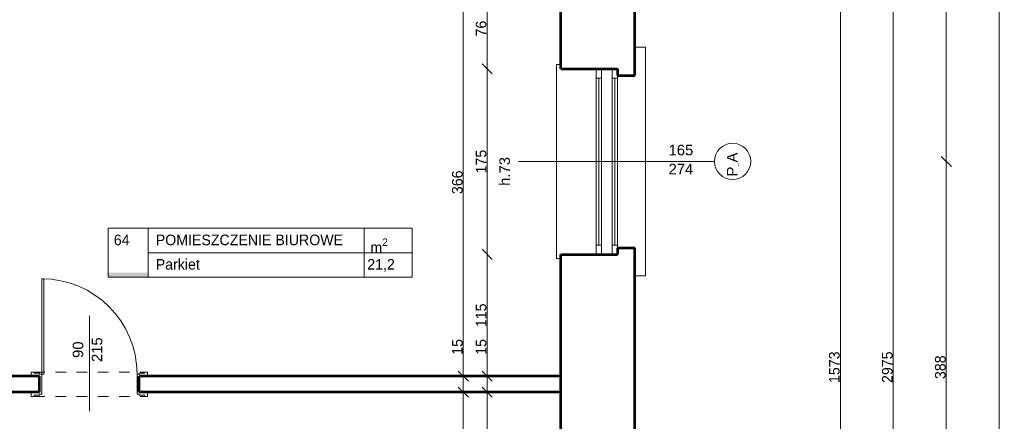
# Model space of a CAD drawing. Header units: inches. Extents: x -21887 to 84279, y -131485 to 67836.
# Tile 253 of 256: x 68593 to 77887, y 46946 to 50735. Entities that reach past the tile are written whole.
import ezdxf

# ---------------------------------------------------------------- set-up
doc = ezdxf.new("R2010")
doc.units = ezdxf.units.IN
doc.header["$MEASUREMENT"] = 0
doc.linetypes.add('Dashed copy', pattern=[200, 100, -100])
doc.layers.get('0').update_dxf_attribs({"lineweight": 13})
doc.layers.get('Defpoints').update_dxf_attribs({"lineweight": 13})
for name, color, linetype, lineweight in [('AI_MURY', 7, 'Continuous', 53), ('Dimensioning', 7, 'Continuous', 13), ('DRZWI', 7, 'Continuous', 13), ('dzialowki', 7, 'Continuous', 53), ('OPISY TABELKI', 7, 'Continuous', 13), ('PODCIAGI', 7, 'Continuous', 13)]:
    doc.layers.add(name, color=color, linetype=linetype, lineweight=lineweight)
doc.styles.add('GENERATED_STYLE_7', font='txt')
doc.styles.add('GENERATED_STYLE_8', font='txt')
doc.styles.add('GENERATED_STYLE_9', font='txt')
doc.styles.add('Style-Courier New', font='txt')
doc.dimstyles.new('Dimstyle_4', dxfattribs={"dimtxt": 100, "dimasz": 95, "dimexe": 0, "dimexo": 0, "dimgap": 0.09, "dimtad": 1, "dimdec": 0, "dimlfac": 0.1, "dimzin": 0, "dimdsep": 46, "dimlunit": 5, "dimtxsty": 'GENERATED_STYLE_7', "dimblk": 'ARROWHEAD_6', "dimcen": 0.09, "dimclrd": 161, "dimclre": 161, "dimclrt": 7, "dimadec": 0, "dimazin": 0, "dimtfac": 1, "dimtdec": 0, "dimtmove": 0, "dimatfit": 3, "dimfxl": 0, "dimtolj": 1, "dimtzin": 0, "dimarcsym": 0})

# ---------------------------------------------------------------- blocks, each defined once
blk = doc.blocks.new('ARROWHEAD_6')
at = {"color": 0, "linetype": 'Continuous'}
for p, q in [((0, 0), (-1, 0)), ((-0.5, -0.5), (0.5, 0.5))]:
    blk.add_line(p, q, dxfattribs=at)
blk = doc.blocks.new('*U142')
at = {"layer": 'Defpoints', "color": 0, "linetype": 'Continuous'}
for p in [(72780.3, 47220.7), (72780.3, 47220.7), (72780.3, 43560.7)]:
    blk.add_point(p, dxfattribs=at)
at = {"layer": 'Dimensioning', "color": 161, "linetype": 'Continuous', "lineweight": -2}
blk.add_line((72780.3, 43655.7), (72780.3, 47125.7), dxfattribs=at)
at = {"layer": 'Dimensioning', "color": 161, "linetype": 'Continuous', "lineweight": -2, "xscale": 95, "yscale": 95, "zscale": 95}
for p, rotation in [((72780.3, 47220.7), 90), ((72780.3, 43560.7), 270)]:
    blk.add_blockref('ARROWHEAD_6', p, dxfattribs=dict(at, rotation=rotation))
at = {"layer": 'Dimensioning', "color": 7, "linetype": 'Continuous', "insert": (72724, 45390.7), "char_height": 100, "attachment_point": 5, "rotation": 90, "style": 'GENERATED_STYLE_7'}
blk.add_mtext('366', dxfattribs=at)
blk = doc.blocks.new('*D1818')
at = {"layer": 'Defpoints'}
for p in [(72780.3, 47220.7), (72780.3, 47220.7), (72780.3, 45390.7), (72780.3, 43560.7)]:
    blk.add_point(p, dxfattribs=at)
at = {"layer": 'Dimensioning', "color": 161, "linetype": 'Continuous'}
blk.add_blockref('*U142', (0, 0), dxfattribs=at)
blk = doc.blocks.new('*U143')
at = {"layer": 'Defpoints', "color": 0, "linetype": 'Continuous'}
for p in [(72780.3, 47370.7), (72780.3, 47370.7), (72780.3, 47220.7)]:
    blk.add_point(p, dxfattribs=at)
at = {"layer": 'Dimensioning', "color": 161, "linetype": 'Continuous', "lineweight": -2}
for p, q in [((72780.3, 47465.7), (72780.3, 47734.1)), ((72780.3, 47220.7), (72780.3, 47370.7)), ((72780.3, 47125.7), (72780.3, 47030.7))]:
    blk.add_line(p, q, dxfattribs=at)
at = {"layer": 'Dimensioning', "color": 161, "linetype": 'Continuous', "lineweight": -2, "xscale": 95, "yscale": 95, "zscale": 95}
for p, rotation in [((72780.3, 47370.7), 270), ((72780.3, 47220.7), 90)]:
    blk.add_blockref('ARROWHEAD_6', p, dxfattribs=dict(at, rotation=rotation))
at = {"layer": 'Dimensioning', "color": 7, "linetype": 'Continuous', "insert": (72724.5, 47647.4), "char_height": 100, "attachment_point": 5, "rotation": 90, "style": 'GENERATED_STYLE_7'}
blk.add_mtext('15', dxfattribs=at)
blk = doc.blocks.new('*D1819')
at = {"layer": 'Defpoints'}
for p in [(72780.3, 47647.4), (72780.3, 47370.7), (72780.3, 47370.7), (72780.3, 47220.7)]:
    blk.add_point(p, dxfattribs=at)
at = {"layer": 'Dimensioning', "color": 161, "linetype": 'Continuous'}
blk.add_blockref('*U143', (0, 0), dxfattribs=at)
blk = doc.blocks.new('*U144')
at = {"layer": 'Defpoints', "color": 0, "linetype": 'Continuous'}
for p in [(72780.3, 51030.7), (72780.3, 51030.7), (72780.3, 47370.7)]:
    blk.add_point(p, dxfattribs=at)
at = {"layer": 'Dimensioning', "color": 161, "linetype": 'Continuous', "lineweight": -2}
blk.add_line((72780.3, 47465.7), (72780.3, 50935.7), dxfattribs=at)
at = {"layer": 'Dimensioning', "color": 161, "linetype": 'Continuous', "lineweight": -2, "xscale": 95, "yscale": 95, "zscale": 95}
for p, rotation in [((72780.3, 51030.7), 90), ((72780.3, 47370.7), 270)]:
    blk.add_blockref('ARROWHEAD_6', p, dxfattribs=dict(at, rotation=rotation))
at = {"layer": 'Dimensioning', "color": 7, "linetype": 'Continuous', "insert": (72724, 49200.7), "char_height": 100, "attachment_point": 5, "rotation": 90, "style": 'GENERATED_STYLE_7'}
blk.add_mtext('366', dxfattribs=at)
blk = doc.blocks.new('*D1820')
at = {"layer": 'Defpoints'}
for p in [(72780.3, 51030.7), (72780.3, 51030.7), (72780.3, 49200.7), (72780.3, 47370.7)]:
    blk.add_point(p, dxfattribs=at)
at = {"layer": 'Dimensioning', "color": 161, "linetype": 'Continuous'}
blk.add_blockref('*U144', (0, 0), dxfattribs=at)
blk = doc.blocks.new('*U58')
at = {"layer": 'Defpoints', "color": 0, "linetype": 'Continuous'}
for p in [(71738, 55320.7), (76339.4, 55320.7), (71738, 39590.7)]:
    blk.add_point(p, dxfattribs=at)
at = {"layer": 'Dimensioning', "color": 161, "linetype": 'Continuous', "lineweight": -2}
for p, q in [((76339.2, 55320.7), (76339.4, 55320.7)), ((76339.4, 39685.7), (76339.4, 55225.7)), ((76339.2, 39590.7), (76339.4, 39590.7))]:
    blk.add_line(p, q, dxfattribs=at)
at = {"layer": 'Dimensioning', "color": 161, "linetype": 'Continuous', "lineweight": -2, "xscale": 95, "yscale": 95, "zscale": 95}
for p, rotation in [((76339.4, 55320.7), 90), ((76339.4, 39590.7), 270)]:
    blk.add_blockref('ARROWHEAD_6', p, dxfattribs=dict(at, rotation=rotation))
at = {"layer": 'Dimensioning', "color": 7, "linetype": 'Continuous', "insert": (76283.1, 47455.7), "char_height": 100, "attachment_point": 5, "rotation": 90, "style": 'GENERATED_STYLE_7'}
blk.add_mtext('1573', dxfattribs=at)
blk = doc.blocks.new('*D2225')
at = {"layer": 'Defpoints'}
for p in [(71738, 55320.7), (76339.4, 55320.7), (76339.4, 47455.7), (71738, 39590.7)]:
    blk.add_point(p, dxfattribs=at)
at = {"layer": 'Dimensioning', "color": 161, "linetype": 'Continuous'}
blk.add_blockref('*U58', (0, 0), dxfattribs=at)
blk = doc.blocks.new('*U66')
at = {"layer": 'Defpoints', "color": 0, "linetype": 'Continuous'}
for p in [(71738, 62330.7), (76839.4, 62330.7), (71738, 32580.7)]:
    blk.add_point(p, dxfattribs=at)
at = {"layer": 'Dimensioning', "color": 161, "linetype": 'Continuous', "lineweight": -2}
for p, q in [((76839.2, 62330.7), (76839.4, 62330.7)), ((76839.4, 32675.7), (76839.4, 62235.7)), ((76839.2, 32580.7), (76839.4, 32580.7))]:
    blk.add_line(p, q, dxfattribs=at)
at = {"layer": 'Dimensioning', "color": 161, "linetype": 'Continuous', "lineweight": -2, "xscale": 95, "yscale": 95, "zscale": 95}
for p, rotation in [((76839.4, 62330.7), 90), ((76839.4, 32580.7), 270)]:
    blk.add_blockref('ARROWHEAD_6', p, dxfattribs=dict(at, rotation=rotation))
at = {"layer": 'Dimensioning', "color": 7, "linetype": 'Continuous', "insert": (76783.1, 47455.7), "char_height": 100, "attachment_point": 5, "rotation": 90, "style": 'GENERATED_STYLE_7'}
blk.add_mtext('2975', dxfattribs=at)
blk = doc.blocks.new('*D2233')
at = {"layer": 'Defpoints'}
for p in [(71738, 62330.7), (76839.4, 62330.7), (76839.4, 47455.7), (71738, 32580.7)]:
    blk.add_point(p, dxfattribs=at)
at = {"layer": 'Dimensioning', "color": 161, "linetype": 'Continuous'}
blk.add_blockref('*U66', (0, 0), dxfattribs=at)
blk = doc.blocks.new('*U93')
at = {"layer": 'Defpoints', "color": 0, "linetype": 'Continuous'}
for p in [(71688, 49395.7), (77339.4, 49395.7), (71688, 45515.7)]:
    blk.add_point(p, dxfattribs=at)
at = {"layer": 'Dimensioning', "color": 161, "linetype": 'Continuous', "lineweight": -2}
for p, q in [((77339.2, 49395.7), (77339.4, 49395.7)), ((77339.4, 45610.7), (77339.4, 49300.7)), ((77339.2, 45515.7), (77339.4, 45515.7))]:
    blk.add_line(p, q, dxfattribs=at)
at = {"layer": 'Dimensioning', "color": 161, "linetype": 'Continuous', "lineweight": -2, "xscale": 95, "yscale": 95, "zscale": 95}
for p, rotation in [((77339.4, 49395.7), 90), ((77339.4, 45515.7), 270)]:
    blk.add_blockref('ARROWHEAD_6', p, dxfattribs=dict(at, rotation=rotation))
at = {"layer": 'Dimensioning', "color": 7, "linetype": 'Continuous', "insert": (77283.1, 47455.7), "char_height": 100, "attachment_point": 5, "rotation": 90, "style": 'GENERATED_STYLE_7'}
blk.add_mtext('388', dxfattribs=at)
blk = doc.blocks.new('*D2260')
at = {"layer": 'Defpoints'}
for p in [(71688, 49395.7), (77339.4, 49395.7), (77339.4, 47455.7), (71688, 45515.7)]:
    blk.add_point(p, dxfattribs=at)
at = {"layer": 'Dimensioning', "color": 161, "linetype": 'Continuous'}
blk.add_blockref('*U93', (0, 0), dxfattribs=at)
blk = doc.blocks.new('*U94')
at = {"layer": 'Defpoints', "color": 0, "linetype": 'Continuous'}
for p in [(71688, 53275.7), (77339.4, 53275.7), (71688, 49395.7)]:
    blk.add_point(p, dxfattribs=at)
at = {"layer": 'Dimensioning', "color": 161, "linetype": 'Continuous', "lineweight": -2}
for p, q in [((77339.2, 53275.7), (77339.4, 53275.7)), ((77339.4, 49490.7), (77339.4, 53180.7)), ((77339.2, 49395.7), (77339.4, 49395.7))]:
    blk.add_line(p, q, dxfattribs=at)
at = {"layer": 'Dimensioning', "color": 161, "linetype": 'Continuous', "lineweight": -2, "xscale": 95, "yscale": 95, "zscale": 95}
for p, rotation in [((77339.4, 53275.7), 90), ((77339.4, 49395.7), 270)]:
    blk.add_blockref('ARROWHEAD_6', p, dxfattribs=dict(at, rotation=rotation))
at = {"layer": 'Dimensioning', "color": 7, "linetype": 'Continuous', "insert": (77283.1, 51335.7), "char_height": 100, "attachment_point": 5, "rotation": 90, "style": 'GENERATED_STYLE_7'}
blk.add_mtext('388', dxfattribs=at)
blk = doc.blocks.new('*D2261')
at = {"layer": 'Defpoints'}
for p in [(71688, 53275.7), (77339.4, 53275.7), (77339.4, 51335.7), (71688, 49395.7)]:
    blk.add_point(p, dxfattribs=at)
at = {"layer": 'Dimensioning', "color": 161, "linetype": 'Continuous'}
blk.add_blockref('*U94', (0, 0), dxfattribs=at)
blk = doc.blocks.new('*U97')
at = {"layer": 'Defpoints', "color": 0, "linetype": 'Continuous'}
for p in [(71738, 62330.7), (77839.4, 62330.7), (71738, -43809.3)]:
    blk.add_point(p, dxfattribs=at)
at = {"layer": 'Dimensioning', "color": 161, "linetype": 'Continuous', "lineweight": -2}
for p, q in [((77839.2, 62330.7), (77839.4, 62330.7)), ((77839.4, -43714.3), (77839.4, 62235.7)), ((77839.2, -43809.3), (77839.4, -43809.3))]:
    blk.add_line(p, q, dxfattribs=at)
at = {"layer": 'Dimensioning', "color": 161, "linetype": 'Continuous', "lineweight": -2, "xscale": 95, "yscale": 95, "zscale": 95}
for p, rotation in [((77839.4, 62330.7), 90), ((77839.4, -43809.3), 270)]:
    blk.add_blockref('ARROWHEAD_6', p, dxfattribs=dict(at, rotation=rotation))
at = {"layer": 'Dimensioning', "color": 7, "linetype": 'Continuous', "insert": (77783.1, 9260.7), "char_height": 100, "attachment_point": 5, "rotation": 90, "style": 'GENERATED_STYLE_7'}
blk.add_mtext('10614', dxfattribs=at)
blk = doc.blocks.new('*D2264')
at = {"layer": 'Defpoints'}
for p in [(71738, 62330.7), (77839.4, 62330.7), (77839.4, 9260.7), (71738, -43809.3)]:
    blk.add_point(p, dxfattribs=at)
at = {"layer": 'Dimensioning', "color": 161, "linetype": 'Continuous'}
blk.add_blockref('*U97', (0, 0), dxfattribs=at)
blk = doc.blocks.new('*U557')
at = {"layer": 'Defpoints', "color": 0, "linetype": 'Continuous'}
for p in [(73004.6, 47220.7), (73700.5, 47220.7), (74235.5, 46390.7)]:
    blk.add_point(p, dxfattribs=at)
at = {"layer": 'Dimensioning', "color": 161, "linetype": 'Continuous', "lineweight": -2}
for p, q in [((73004.8, 47220.7), (73004.6, 47220.7)), ((73004.6, 46485.7), (73004.6, 47125.7)), ((73004.8, 46390.7), (73004.6, 46390.7))]:
    blk.add_line(p, q, dxfattribs=at)
at = {"layer": 'Dimensioning', "color": 161, "linetype": 'Continuous', "lineweight": -2, "xscale": 95, "yscale": 95, "zscale": 95}
for p, rotation in [((73004.6, 47220.7), 90), ((73004.6, 46390.7), 270)]:
    blk.add_blockref('ARROWHEAD_6', p, dxfattribs=dict(at, rotation=rotation))
at = {"layer": 'Dimensioning', "color": 7, "linetype": 'Continuous', "insert": (72948.3, 46805.7), "char_height": 100, "attachment_point": 5, "rotation": 90, "style": 'GENERATED_STYLE_7'}
blk.add_mtext('83', dxfattribs=at)
blk = doc.blocks.new('*D2781')
at = {"layer": 'Defpoints'}
for p in [(73004.6, 47220.7), (73700.5, 47220.7), (73004.6, 46805.7), (74235.5, 46390.7)]:
    blk.add_point(p, dxfattribs=at)
at = {"layer": 'Dimensioning', "color": 161, "linetype": 'Continuous'}
blk.add_blockref('*U557', (0, 0), dxfattribs=at)
blk = doc.blocks.new('*U558')
at = {"layer": 'Defpoints', "color": 0, "linetype": 'Continuous'}
for p in [(73004.6, 47370.7), (73700.5, 47370.7), (73700.5, 47220.7)]:
    blk.add_point(p, dxfattribs=at)
at = {"layer": 'Dimensioning', "color": 161, "linetype": 'Continuous', "lineweight": -2}
for p, q in [((73004.6, 47465.7), (73004.6, 47734.1)), ((73004.8, 47370.7), (73004.6, 47370.7)), ((73004.6, 47220.7), (73004.6, 47370.7)), ((73004.8, 47220.7), (73004.6, 47220.7)), ((73004.6, 47125.7), (73004.6, 47030.7))]:
    blk.add_line(p, q, dxfattribs=at)
at = {"layer": 'Dimensioning', "color": 161, "linetype": 'Continuous', "lineweight": -2, "xscale": 95, "yscale": 95, "zscale": 95}
for p, rotation in [((73004.6, 47370.7), 270), ((73004.6, 47220.7), 90)]:
    blk.add_blockref('ARROWHEAD_6', p, dxfattribs=dict(at, rotation=rotation))
at = {"layer": 'Dimensioning', "color": 7, "linetype": 'Continuous', "insert": (72948.9, 47647.4), "char_height": 100, "attachment_point": 5, "rotation": 90, "style": 'GENERATED_STYLE_7'}
blk.add_mtext('15', dxfattribs=at)
blk = doc.blocks.new('*D2782')
at = {"layer": 'Defpoints'}
for p in [(73004.6, 47647.4), (73004.6, 47370.7), (73700.5, 47370.7), (73700.5, 47220.7)]:
    blk.add_point(p, dxfattribs=at)
at = {"layer": 'Dimensioning', "color": 161, "linetype": 'Continuous'}
blk.add_blockref('*U558', (0, 0), dxfattribs=at)
blk = doc.blocks.new('*U559')
at = {"layer": 'Defpoints', "color": 0, "linetype": 'Continuous'}
for p in [(73004.6, 48520.7), (74235.5, 48520.7), (73700.5, 47370.7)]:
    blk.add_point(p, dxfattribs=at)
at = {"layer": 'Dimensioning', "color": 161, "linetype": 'Continuous', "lineweight": -2}
for p, q in [((73004.8, 48520.7), (73004.6, 48520.7)), ((73004.6, 47465.7), (73004.6, 48425.7)), ((73004.8, 47370.7), (73004.6, 47370.7))]:
    blk.add_line(p, q, dxfattribs=at)
at = {"layer": 'Dimensioning', "color": 161, "linetype": 'Continuous', "lineweight": -2, "xscale": 95, "yscale": 95, "zscale": 95}
for p, rotation in [((73004.6, 48520.7), 90), ((73004.6, 47370.7), 270)]:
    blk.add_blockref('ARROWHEAD_6', p, dxfattribs=dict(at, rotation=rotation))
at = {"layer": 'Dimensioning', "color": 7, "linetype": 'Continuous', "insert": (72948.9, 47945.7), "char_height": 100, "attachment_point": 5, "rotation": 90, "style": 'GENERATED_STYLE_7'}
blk.add_mtext('115', dxfattribs=at)
blk = doc.blocks.new('*D2783')
at = {"layer": 'Defpoints'}
for p in [(73004.6, 48520.7), (74235.5, 48520.7), (73004.6, 47945.7), (73700.5, 47370.7)]:
    blk.add_point(p, dxfattribs=at)
at = {"layer": 'Dimensioning', "color": 161, "linetype": 'Continuous'}
blk.add_blockref('*U559', (0, 0), dxfattribs=at)
blk = doc.blocks.new('*U560')
at = {"layer": 'Defpoints', "color": 0, "linetype": 'Continuous'}
for p in [(73004.6, 50270.7), (74235.5, 50270.7), (74235.5, 48520.7)]:
    blk.add_point(p, dxfattribs=at)
at = {"layer": 'Dimensioning', "color": 161, "linetype": 'Continuous', "lineweight": -2}
for p, q in [((73004.8, 50270.7), (73004.6, 50270.7)), ((73004.6, 48615.7), (73004.6, 50175.7)), ((73004.8, 48520.7), (73004.6, 48520.7))]:
    blk.add_line(p, q, dxfattribs=at)
at = {"layer": 'Dimensioning', "color": 161, "linetype": 'Continuous', "lineweight": -2, "xscale": 95, "yscale": 95, "zscale": 95}
for p, rotation in [((73004.6, 50270.7), 90), ((73004.6, 48520.7), 270)]:
    blk.add_blockref('ARROWHEAD_6', p, dxfattribs=dict(at, rotation=rotation))
at = {"layer": 'Dimensioning', "color": 7, "linetype": 'Continuous', "insert": (72948.9, 49395.7), "char_height": 100, "attachment_point": 5, "rotation": 90, "style": 'GENERATED_STYLE_7'}
blk.add_mtext('175', dxfattribs=at)
blk = doc.blocks.new('*D2784')
at = {"layer": 'Defpoints'}
for p in [(73004.6, 50270.7), (74235.5, 50270.7), (73004.6, 49395.7), (74235.5, 48520.7)]:
    blk.add_point(p, dxfattribs=at)
at = {"layer": 'Dimensioning', "color": 161, "linetype": 'Continuous'}
blk.add_blockref('*U560', (0, 0), dxfattribs=at)
blk = doc.blocks.new('*U561')
at = {"layer": 'Defpoints', "color": 0, "linetype": 'Continuous'}
for p in [(73004.6, 51030.7), (73700.5, 51030.7), (74235.5, 50270.7)]:
    blk.add_point(p, dxfattribs=at)
at = {"layer": 'Dimensioning', "color": 161, "linetype": 'Continuous', "lineweight": -2}
for p, q in [((73004.8, 51030.7), (73004.6, 51030.7)), ((73004.6, 50365.7), (73004.6, 50935.7)), ((73004.8, 50270.7), (73004.6, 50270.7))]:
    blk.add_line(p, q, dxfattribs=at)
at = {"layer": 'Dimensioning', "color": 161, "linetype": 'Continuous', "lineweight": -2, "xscale": 95, "yscale": 95, "zscale": 95}
for p, rotation in [((73004.6, 51030.7), 90), ((73004.6, 50270.7), 270)]:
    blk.add_blockref('ARROWHEAD_6', p, dxfattribs=dict(at, rotation=rotation))
at = {"layer": 'Dimensioning', "color": 7, "linetype": 'Continuous', "insert": (72948.3, 50650.7), "char_height": 100, "attachment_point": 5, "rotation": 90, "style": 'GENERATED_STYLE_7'}
blk.add_mtext('76', dxfattribs=at)
blk = doc.blocks.new('*D2785')
at = {"layer": 'Defpoints'}
for p in [(73004.6, 51030.7), (73700.5, 51030.7), (73004.6, 50650.7), (74235.5, 50270.7)]:
    blk.add_point(p, dxfattribs=at)
at = {"layer": 'Dimensioning', "color": 161, "linetype": 'Continuous'}
blk.add_blockref('*U561', (0, 0), dxfattribs=at)

msp = doc.modelspace()

# ---------------------------------------------------------------- hatches: boundary and pattern name
at = {"layer": 'OPISY TABELKI', "extrusion": (0, 0, -1)}
msp.add_hatch(color=7, dxfattribs=at).paths.add_polyline_path([(-69805.2, 48305.7), (-69805.2, 48347.9), (-69428.8, 48347.9), (-69428.8, 48305.7)], flags=16)

# ---------------------------------------------------------------- linework, layer by layer
at = {"layer": 'AI_MURY', "color": 7, "linetype": 'Continuous'}
for p, q in [((74400.5, 50208.2), (74400.5, 52463.2)), ((73700.5, 50270.7), (73700.5, 52400.7)), ((73700.5, 50270.7), (74235.5, 50270.7)), ((74235.5, 50270.7), (74235.5, 50208.2)), ((74235.5, 50208.2), (74400.5, 50208.2)), ((73700.5, 48520.7), (74235.5, 48520.7)), ((73700.5, 46390.7), (73700.5, 48520.7)), ((74235.5, 48583.2), (74400.5, 48583.2)), ((74235.5, 48583.2), (74235.5, 48520.7)), ((74400.5, 46328.2), (74400.5, 48583.2))]:
    msp.add_line(p, q, dxfattribs=at)
at = {"layer": 'DRZWI', "color": 251, "linetype": 'Continuous'}
for p, q in [((74500.5, 50474.6), (74400.5, 50474.6)), ((74500.5, 50474.6), (74500.5, 48316.8)), ((73660.5, 50310.7), (73660.5, 48480.7)), ((73700.5, 50310.7), (73660.5, 50310.7)), ((73700.5, 48480.7), (73660.5, 48480.7)), ((74500.5, 48316.8), (74400.5, 48316.8))]:
    msp.add_line(p, q, dxfattribs=at)
at = {"layer": 'DRZWI', "color": 220, "linetype": 'Continuous'}
for p, q in [((74035.5, 50183.2), (74035.5, 50270.7)), ((74085.5, 50183.2), (74085.5, 50270.7)), ((74185.5, 50183.2), (74185.5, 50270.7)), ((74235.5, 50183.2), (74235.5, 50208.2)), ((74035.5, 50183.2), (74085.5, 50183.2)), ((74035.5, 50183.2), (74035.5, 48608.2)), ((74060.5, 50183.2), (74060.5, 48608.2)), ((74085.5, 50183.2), (74085.5, 48608.2)), ((74185.5, 50183.2), (74235.5, 50183.2)), ((74185.5, 50183.2), (74185.5, 48608.2)), ((74210.5, 50183.2), (74210.5, 48608.2)), ((74235.5, 50183.2), (74235.5, 48608.2)), ((75150.9, 49395.7), (73300.1, 49395.7)), ((74035.5, 48608.2), (74035.5, 48520.7)), ((74035.5, 48608.2), (74085.5, 48608.2)), ((74085.5, 48608.2), (74085.5, 48520.7)), ((74185.5, 48608.2), (74185.5, 48520.7)), ((74185.5, 48608.2), (74235.5, 48608.2)), ((74235.5, 48608.2), (74235.5, 48583.2))]:
    msp.add_line(p, q, dxfattribs=at)
msp.add_circle((75322.2, 49397.4), 171.3, dxfattribs=at)
at = {"layer": 'dzialowki', "color": 12, "linetype": 'Continuous'}
for p, q in [((68780.5, 47370.7), (67900.5, 47370.7)), ((68780.5, 47220.7), (68780.5, 47370.7)), ((73700.5, 47370.7), (69720.5, 47370.7)), ((69720.5, 47220.7), (69720.5, 47370.7)), ((68780.5, 47220.7), (67900.5, 47220.7)), ((73700.5, 47220.7), (69720.5, 47220.7))]:
    msp.add_line(p, q, dxfattribs=at)
at = {"layer": 'OPISY TABELKI', "color": 7, "linetype": 'Continuous'}
for p, q in [((69428.8, 48766.5), (72298.6, 48766.5)), ((69428.8, 48766.5), (69428.8, 48305.7)), ((69805.2, 48766.5), (69805.2, 48305.7)), ((71844.5, 48766.5), (71844.5, 48305.7)), ((72298.6, 48766.5), (72298.6, 48305.7)), ((69805.2, 48536.1), (72298.6, 48536.1)), ((69428.8, 48305.7), (72298.6, 48305.7))]:
    msp.add_line(p, q, dxfattribs=at)
at = {"layer": 'PODCIAGI', "color": 5, "linetype": 'Continuous'}
for p, q in [((68820.5, 48290.7), (68800.5, 48290.7)), ((68800.5, 48290.7), (68800.5, 47390.7)), ((68820.5, 48290.7), (68820.5, 47390.7)), ((69250.5, 47042), (69250.5, 47942)), ((68730.5, 47410.7), (68700.5, 47410.7)), ((68700.5, 47410.7), (68700.5, 47370.7)), ((68730.5, 47410.7), (68730.5, 47400.7)), ((68780.5, 47400.7), (68730.5, 47400.7)), ((68780.5, 47400.7), (68780.5, 47390.7)), ((69720.5, 47400.7), (69720.5, 47390.7)), ((69720.5, 47400.7), (69770.5, 47400.7)), ((69770.5, 47410.7), (69770.5, 47400.7)), ((69770.5, 47410.7), (69800.5, 47410.7)), ((69800.5, 47410.7), (69800.5, 47370.7)), ((68780.5, 47390.7), (68800.5, 47390.7)), ((68800.5, 47390.7), (68800.5, 47200.7)), ((68820.5, 47390.7), (68800.5, 47390.7)), ((69700.5, 47390.7), (69700.5, 47200.7)), ((69720.5, 47390.7), (69700.5, 47390.7)), ((68700.5, 47180.7), (68700.5, 47220.7)), ((69800.5, 47180.7), (69800.5, 47220.7)), ((68730.5, 47180.7), (68700.5, 47180.7)), ((68780.5, 47190.7), (68730.5, 47190.7)), ((68730.5, 47180.7), (68730.5, 47190.7)), ((68780.5, 47200.7), (68800.5, 47200.7)), ((68780.5, 47190.7), (68780.5, 47200.7)), ((69720.5, 47200.7), (69700.5, 47200.7)), ((69720.5, 47190.7), (69720.5, 47200.7)), ((69720.5, 47190.7), (69770.5, 47190.7)), ((69770.5, 47180.7), (69770.5, 47190.7)), ((69770.5, 47180.7), (69800.5, 47180.7))]:
    msp.add_line(p, q, dxfattribs=at)
at = {"layer": 'PODCIAGI', "color": 5, "linetype": 'Dashed copy'}
for p, q in [((68730.5, 47410.7), (69770.5, 47410.7)), ((68730.5, 47180.7), (69770.5, 47180.7))]:
    msp.add_line(p, q, dxfattribs=at)
at = {"layer": 'PODCIAGI', "color": 7, "linetype": 'Continuous'}
msp.add_arc((68800.5, 47390.7), 900, 0, 90, dxfattribs=at)

# ---------------------------------------------------------------- texts
at = {"layer": 'DRZWI', "color": 220, "insert": (74717.8, 49555.1), "char_height": 100, "width": 355.178, "attachment_point": 1, "line_spacing_factor": 1.079079, "style": 'GENERATED_STYLE_7'}
msp.add_mtext('\\fArial|b0|i0|c238|p39;165\\P274', dxfattribs=at)
at = {"layer": 'DRZWI', "color": 220, "char_height": 100, "attachment_point": 1, "rotation": 90, "style": 'GENERATED_STYLE_7'}
for s, insert, width in [('\\fArial|b0|i0|c238|p39;P\\H50.000000;_\\H100.000000;A', (75268.6, 49255.9), 460.117), ('\\fArial|b0|i0|c238|p39;h.73', (73120.5, 49167.1), 460.863)]:
    msp.add_mtext(s, dxfattribs=dict(at, insert=insert, width=width))
at = {"layer": 'OPISY TABELKI', "color": 7, "char_height": 100, "attachment_point": 1}
for s, insert, width, style in [('64', (69481.5, 48707), 323.775, 'GENERATED_STYLE_8'), ('POMIESZCZENIE BIUROWE  ', (69877.1, 48707), 2409.415, 'GENERATED_STYLE_9'), ('\\A1;m\\H70.000000;\\S2^  ;', (71903.4, 48670.4), 323.775, 'GENERATED_STYLE_9'), ('Parkiet  ', (69877.1, 48476.6), 2409.415, 'GENERATED_STYLE_9'), ('21,2          ', (71873.6, 48476.6), 424.969, 'GENERATED_STYLE_9')]:
    msp.add_mtext(s, dxfattribs=dict(at, insert=insert, width=width, style=style))
at = {"layer": 'PODCIAGI', "color": 5, "insert": (69092.9, 47621.2), "char_height": 100, "width": 704.483, "attachment_point": 2, "rotation": 90, "line_spacing_factor": 1.079165, "style": 'GENERATED_STYLE_7'}
msp.add_mtext('\\fArial|b0|i0|c238|p39;90\\P215', dxfattribs=at)

# ---------------------------------------------------------------- dimensions: what is measured, and where the dimension line sits
at = {"layer": 'Dimensioning', "color": 161, "linetype": 'Continuous'}
for base, p1, p2, picture, middle in [((76839.4, 62330.7), (71738, 32580.7), (71738, 62330.7), '*D2233', (76839.4, 47455.7)), ((77839.4, 62330.7), (71738, -43809.3), (71738, 62330.7), '*D2264', (77839.4, 9260.7)), ((76339.4, 55320.7), (71738, 39590.7), (71738, 55320.7), '*D2225', (76339.4, 47455.7)), ((77339.4, 53275.7), (71688, 49395.7), (71688, 53275.7), '*D2261', (77339.4, 51335.7)), ((72780.3, 51030.7), (72780.3, 47370.7), (72780.3, 51030.7), '*D1820', (72780.3, 49200.7)), ((73004.6, 51030.7), (74235.5, 50270.7), (73700.5, 51030.7), '*D2785', (73004.6, 50650.7)), ((73004.6, 50270.7), (74235.5, 48520.7), (74235.5, 50270.7), '*D2784', (73004.6, 49395.7)), ((77339.4, 49395.7), (71688, 45515.7), (71688, 49395.7), '*D2260', (77339.4, 47455.7)), ((73004.6, 48520.7), (73700.5, 47370.7), (74235.5, 48520.7), '*D2783', (73004.6, 47945.7)), ((72780.3, 47370.7), (72780.3, 47220.7), (72780.3, 47370.7), '*D1819', (72780.3, 47647.4)), ((73004.6, 47370.7), (73700.5, 47220.7), (73700.5, 47370.7), '*D2782', (73004.6, 47647.4)), ((72780.3, 47220.7), (72780.3, 43560.7), (72780.3, 47220.7), '*D1818', (72780.3, 45390.7)), ((73004.6, 47220.7), (74235.5, 46390.7), (73700.5, 47220.7), '*D2781', (73004.6, 46805.7))]:
    dim = msp.add_linear_dim(base=base, p1=p1, p2=p2, angle=90, dimstyle='Dimstyle_4', override={"dimtxsty": 'Style-Courier New', "dimclrd": 0, "dimclre": 161, "dimlwe": 0}, dxfattribs=at)
    dim.commit()
    dim.dimension.update_dxf_attribs({"geometry": picture, "text_midpoint": middle, "dimtype": 128})

doc.saveas('drawing.dxf')
